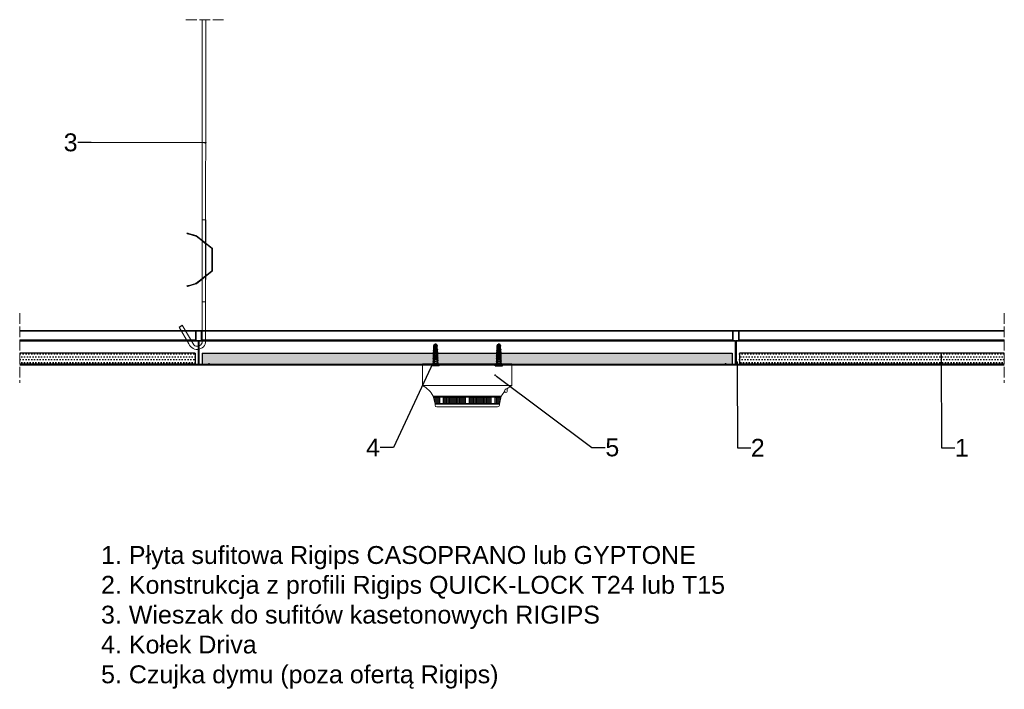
# Model space of a CAD drawing. Header units: millimetres. Extents: x 2242 to 3342, y 4950 to 5698.
import ezdxf
from ezdxf import colors
from ezdxf.entities.mleader import LeaderData, LeaderLine
from ezdxf.math import Vec2, Vec3

# ---------------------------------------------------------------- set-up
doc = ezdxf.new("R2010")
doc.units = ezdxf.units.MM
doc.linetypes.add('ACAD_ISO02W100', pattern=[15, 12, -3])
for name, color, linetype, lineweight in [('_RIGIPS AKCESORIA', 7, 'Continuous', 15), ('_Rigips Profil', 7, 'Continuous', 35), ('_RIGIPS PŁYTA', 7, 'Continuous', 25), ('Koniec', 7, 'ACAD_ISO02W100', 9), ('Wymiary', 7, 'Continuous', 18)]:
    doc.layers.add(name, color=color, linetype=linetype, lineweight=lineweight)
for name, color, linetype in [('_Rigips Plyta', 7, 'Continuous'), ('_Rigips_Akcesoria', 7, 'Continuous'), ('wełna', 7, 'BATTING')]:
    doc.layers.add(name, color=color, linetype=linetype)
doc.styles.get("Standard").update_dxf_attribs({"font": 'arial.ttf'})
doc.linetypes.add('BATTING', pattern='A,0.00254,-2.54,[134,ltypeshp.shx,S=2.54,R=0,X=-2.54,Y=0],-5.08,[134,ltypeshp.shx,S=2.54,R=180,X=2.54,Y=0],-2.54', length=10.16254)

# ---------------------------------------------------------------- blocks, each defined once
blk = doc.blocks.new('T24')
at = {"layer": '_Rigips Profil'}
for p, q in [((302.6, -139.7), (302.6, -129.5)), ((302.8, -129.3), (308.9, -129.3)), ((309.1, -129.5), (309.1, -139.7)), ((305.4, -140.3), (302.8, -139.9)), ((305.6, -140.5), (305.6, -166.6)), ((306.1, -140.5), (306.1, -166.6)), ((308.9, -139.9), (306.3, -140.3)), ((293.9, -167.2), (293.9, -166.4)), ((294, -166.3), (294.9, -166.3)), ((294, -167.3), (317.8, -167.3)), ((294.4, -166.8), (305.4, -166.8)), ((306.3, -166.8), (317.4, -166.8)), ((317.8, -166.3), (316.9, -166.3)), ((317.9, -167.2), (317.9, -166.4))]:
    blk.add_line(p, q, dxfattribs=at)
for centre, radius, start, end in [((302.8, -129.5), 0.2, 90, 180), ((308.9, -129.5), 0.2, 0, 90), ((302.8, -139.7), 0.2, 180, 260.5377), ((305.4, -140.5), 0.2, 0, 80.5377), ((306.3, -140.5), 0.2, 99.4623, 180), ((308.9, -139.7), 0.2, 279.4623, 0), ((294, -166.4), 0.1, 90, 180), ((294, -167.2), 0.1, 180, 270), ((305.4, -166.6), 0.2, 270, 0), ((306.3, -166.6), 0.2, 180, 270), ((317.8, -166.4), 0.1, 0, 90), ((317.8, -167.2), 0.1, 270, 0)]:
    blk.add_arc(centre, radius, start, end, dxfattribs=at)
blk = doc.blocks.new('wieszak')
for p, q in [((2361.6, 5698), (2361.5, 5382.8)), ((2365.6, 5698), (2365.5, 5382.8)), ((2361.5, 5474.3), (2361.5, 5337)), ((2365.6, 5474.3), (2365.5, 5340.7)), ((2365.5, 5382.8), (2361.5, 5382.8)), ((2346.9, 5335.7), (2336.1, 5354.5)), ((2352.2, 5334.5), (2339.5, 5356.5))]:
    blk.add_line(p, q)
blk.add_lwpolyline([(2365.5, 5474.3), (2361.5, 5474.3)], close=True)
at = {"color": 253, "lineweight": 0}
for points in [[(2344.6, 5459), (2344.8, 5459.6)], [(2346.6, 5458.4), (2346.5, 5458.4), (2346.3, 5458.5), (2346.2, 5458.5), (2346.1, 5458.5), (2346, 5458.6), (2345.9, 5458.6), (2345.8, 5458.6), (2345.7, 5458.7), (2345.6, 5458.7), (2345.5, 5458.7), (2345.5, 5458.7), (2345.4, 5458.8), (2345.3, 5458.8), (2345.2, 5458.8), (2345.2, 5458.8), (2345.1, 5458.9), (2345, 5458.9), (2345, 5458.9), (2344.9, 5458.9), (2344.9, 5458.9), (2344.8, 5458.9), (2344.8, 5459), (2344.8, 5459), (2344.7, 5459), (2344.7, 5459), (2344.7, 5459), (2344.7, 5459), (2344.6, 5459), (2344.6, 5459), (2344.6, 5459), (2344.6, 5459), (2344.6, 5459), (2344.7, 5459), (2344.7, 5459), (2344.7, 5459), (2344.7, 5459), (2344.8, 5459), (2344.8, 5459), (2344.8, 5459), (2344.9, 5459), (2344.9, 5458.9), (2345, 5458.9), (2345, 5458.9), (2345.1, 5458.9), (2345.2, 5458.9), (2345.2, 5458.9), (2345.3, 5458.8), (2345.4, 5458.8), (2345.5, 5458.8), (2345.5, 5458.8), (2345.6, 5458.7), (2345.7, 5458.7), (2345.8, 5458.7), (2345.9, 5458.7), (2346, 5458.6), (2346.1, 5458.6), (2346.2, 5458.6), (2346.3, 5458.5), (2346.5, 5458.5), (2346.6, 5458.5), (2354.4, 5456.1), (2354.4, 5456)], [(2346.7, 5459), (2354.8, 5456.5), (2354.8, 5456.6), (2346.7, 5459), (2346.6, 5459.1), (2346.5, 5459.1), (2346.4, 5459.1), (2346.3, 5459.2), (2346.2, 5459.2), (2346.1, 5459.2), (2346, 5459.3), (2345.9, 5459.3), (2345.8, 5459.3), (2345.7, 5459.3), (2345.6, 5459.4), (2345.5, 5459.4), (2345.5, 5459.4), (2345.4, 5459.4), (2345.3, 5459.4), (2345.3, 5459.5), (2345.2, 5459.5), (2345.1, 5459.5), (2345.1, 5459.5), (2345, 5459.5), (2345, 5459.5), (2345, 5459.5), (2344.9, 5459.6), (2344.9, 5459.6), (2344.9, 5459.6), (2344.8, 5459.6), (2344.8, 5459.6), (2344.8, 5459.6), (2344.8, 5459.6), (2344.8, 5459.6), (2344.8, 5459.6), (2344.8, 5459.6), (2344.8, 5459.6), (2344.8, 5459.6), (2344.9, 5459.6), (2344.9, 5459.5), (2344.9, 5459.5), (2345, 5459.5), (2345, 5459.5), (2345, 5459.5), (2345.1, 5459.5), (2345.1, 5459.5), (2345.2, 5459.4), (2345.3, 5459.4), (2345.3, 5459.4), (2345.4, 5459.4), (2345.5, 5459.4), (2345.5, 5459.3), (2345.6, 5459.3), (2345.7, 5459.3), (2345.8, 5459.3), (2345.9, 5459.2), (2346, 5459.2), (2346.1, 5459.2), (2346.2, 5459.1), (2346.3, 5459.1), (2346.4, 5459.1), (2346.5, 5459), (2346.6, 5459), (2346.7, 5459)], [(2345.1, 5458.9), (2345.3, 5459.5)], [(2345.1, 5458.8), (2345.3, 5459.4)], [(2346.7, 5459), (2346.6, 5458.4), (2354.4, 5456)], [(2346.6, 5458.5), (2346.7, 5459)], [(2354.4, 5456.1), (2354.6, 5456), (2354.8, 5455.9)], [(2354.8, 5455.9), (2354.6, 5456), (2354.4, 5456)], [(2354.5, 5456), (2354.5, 5456.1)], [(2354.6, 5456), (2354.6, 5456)], [(2355.2, 5456.4), (2355, 5456.5), (2354.8, 5456.6)], [(2354.8, 5456.5), (2355, 5456.5), (2355.2, 5456.4)], [(2354.9, 5456.5), (2354.9, 5456.6)], [(2355, 5456.5), (2355, 5456.5)], [(2355.1, 5456.4), (2355.1, 5456.5)], [(2355.2, 5456.4), (2373, 5442.5), (2373, 5442.6), (2355.2, 5456.4), (2355.2, 5456.4)], [(2355.2, 5456.4), (2355.2, 5456.4)], [(2354.7, 5455.9), (2354.7, 5456)], [(2372, 5442.5), (2354.8, 5455.9), (2354.8, 5455.9), (2372, 5442.6), (2372, 5442.5)], [(2354.8, 5455.9), (2354.8, 5455.9)], [(2361.6, 5450.6), (2362, 5451.1)], [(2363.4, 5449.2), (2363.4, 5449.2), (2363.5, 5449.1), (2363.6, 5449), (2363.7, 5449), (2363.7, 5448.9), (2363.8, 5448.9), (2363.9, 5448.8), (2363.9, 5448.8), (2364, 5448.7), (2364.1, 5448.7), (2364.1, 5448.6), (2364.2, 5448.5), (2364.3, 5448.5), (2364.3, 5448.4), (2364.4, 5448.4), (2364.5, 5448.4), (2364.5, 5448.3), (2364.6, 5448.3), (2364.6, 5448.2), (2364.7, 5448.2), (2364.7, 5448.2), (2364.8, 5448.1), (2364.8, 5448.1), (2364.9, 5448), (2364.9, 5448), (2364.9, 5448), (2365, 5448), (2365, 5447.9), (2365, 5447.9), (2365.1, 5447.9), (2365.1, 5447.9), (2365.1, 5447.9), (2365.1, 5447.9), (2365.1, 5447.8), (2365.1, 5447.8), (2365.1, 5447.8), (2365.2, 5447.8), (2365.2, 5447.8), (2365.1, 5447.8), (2365.1, 5447.8), (2365.1, 5447.9), (2365.1, 5447.9), (2365.1, 5447.9), (2365.1, 5447.9), (2365, 5447.9), (2365, 5447.9), (2365, 5448), (2364.9, 5448), (2364.9, 5448), (2364.9, 5448), (2364.8, 5448.1), (2364.8, 5448.1), (2364.7, 5448.2), (2364.7, 5448.2), (2364.6, 5448.2), (2364.6, 5448.3), (2364.5, 5448.3), (2364.5, 5448.4), (2364.4, 5448.4), (2364.4, 5448.4), (2364.3, 5448.5), (2364.2, 5448.5), (2364.2, 5448.6), (2364.1, 5448.7), (2364, 5448.7), (2364, 5448.8), (2363.9, 5448.8), (2363.8, 5448.9), (2363.8, 5448.9), (2363.7, 5449), (2363.6, 5449), (2363.5, 5449.1), (2363.5, 5449.2), (2363.4, 5449.2), (2363.3, 5449.3), (2363.2, 5449.3), (2363.2, 5449.4), (2363.1, 5449.4), (2363, 5449.5), (2363, 5449.5), (2362.9, 5449.6), (2362.8, 5449.7), (2362.7, 5449.7), (2362.7, 5449.8), (2362.6, 5449.8), (2362.5, 5449.9), (2362.5, 5449.9), (2362.4, 5450), (2362.4, 5450), (2362.3, 5450.1), (2362.2, 5450.1), (2362.2, 5450.1), (2362.1, 5450.2), (2362.1, 5450.2), (2362, 5450.3), (2362, 5450.3), (2361.9, 5450.3), (2361.9, 5450.4), (2361.9, 5450.4), (2361.8, 5450.4), (2361.8, 5450.4), (2361.8, 5450.5), (2361.7, 5450.5), (2361.7, 5450.5), (2361.7, 5450.5), (2361.7, 5450.5), (2361.6, 5450.6), (2361.6, 5450.6), (2361.6, 5450.6), (2361.6, 5450.6), (2361.6, 5450.6), (2361.6, 5450.6), (2361.6, 5450.6), (2361.6, 5450.6), (2361.7, 5450.5), (2361.7, 5450.5), (2361.7, 5450.5), (2361.7, 5450.5), (2361.7, 5450.5), (2361.8, 5450.4), (2361.8, 5450.4), (2361.8, 5450.4), (2361.9, 5450.4), (2361.9, 5450.3), (2362, 5450.3), (2362, 5450.3), (2362.1, 5450.2), (2362.1, 5450.2), (2362.2, 5450.1), (2362.2, 5450.1), (2362.3, 5450.1), (2362.3, 5450), (2362.4, 5450), (2362.5, 5449.9), (2362.5, 5449.9), (2362.6, 5449.8), (2362.7, 5449.8), (2362.7, 5449.7), (2362.8, 5449.7), (2362.9, 5449.6), (2362.9, 5449.5), (2363, 5449.5), (2363.1, 5449.4), (2363.1, 5449.4), (2363.2, 5449.3), (2363.3, 5449.3), (2363.4, 5449.2)], [(2363.8, 5449.7), (2363.8, 5449.6), (2363.9, 5449.6), (2364, 5449.5), (2364, 5449.5), (2364.1, 5449.4), (2364.2, 5449.4), (2364.3, 5449.3), (2364.3, 5449.3), (2364.4, 5449.2), (2364.5, 5449.1), (2364.5, 5449.1), (2364.6, 5449), (2364.7, 5449), (2364.7, 5448.9), (2364.8, 5448.9), (2364.8, 5448.9), (2364.9, 5448.8), (2365, 5448.8), (2365, 5448.7), (2365.1, 5448.7), (2365.1, 5448.6), (2365.2, 5448.6), (2365.2, 5448.6), (2365.2, 5448.5), (2365.3, 5448.5), (2365.3, 5448.5), (2365.3, 5448.5), (2365.4, 5448.4), (2365.4, 5448.4), (2365.4, 5448.4), (2365.5, 5448.4), (2365.5, 5448.4), (2365.5, 5448.4), (2365.5, 5448.3), (2365.5, 5448.3), (2365.5, 5448.3), (2365.5, 5448.3), (2365.5, 5448.3), (2365.5, 5448.3), (2365.5, 5448.3), (2365.5, 5448.3), (2365.5, 5448.4), (2365.5, 5448.4), (2365.5, 5448.4), (2365.4, 5448.4), (2365.4, 5448.4), (2365.4, 5448.4), (2365.4, 5448.5), (2365.3, 5448.5), (2365.3, 5448.5), (2365.3, 5448.5), (2365.2, 5448.6), (2365.2, 5448.6), (2365.1, 5448.6), (2365.1, 5448.7), (2365, 5448.7), (2365, 5448.8), (2364.9, 5448.8), (2364.9, 5448.9), (2364.8, 5448.9), (2364.8, 5448.9), (2364.7, 5449), (2364.6, 5449), (2364.6, 5449.1), (2364.5, 5449.1), (2364.4, 5449.2), (2364.4, 5449.3), (2364.3, 5449.3), (2364.2, 5449.4), (2364.1, 5449.4), (2364.1, 5449.5), (2364, 5449.5), (2363.9, 5449.6), (2363.9, 5449.6), (2363.8, 5449.7), (2363.7, 5449.8), (2363.6, 5449.8), (2363.6, 5449.9), (2363.5, 5449.9), (2363.4, 5450), (2363.3, 5450), (2363.3, 5450.1), (2363.2, 5450.2), (2363.1, 5450.2), (2363.1, 5450.3), (2363, 5450.3), (2362.9, 5450.4), (2362.9, 5450.4), (2362.8, 5450.5), (2362.7, 5450.5), (2362.7, 5450.6), (2362.6, 5450.6), (2362.6, 5450.6), (2362.5, 5450.7), (2362.5, 5450.7), (2362.4, 5450.8), (2362.4, 5450.8), (2362.3, 5450.8), (2362.3, 5450.9), (2362.2, 5450.9), (2362.2, 5450.9), (2362.2, 5450.9), (2362.1, 5451), (2362.1, 5451), (2362.1, 5451), (2362.1, 5451), (2362.1, 5451), (2362, 5451.1), (2362, 5451.1), (2362, 5451.1), (2362, 5451.1), (2362, 5451.1), (2362, 5451.1), (2362, 5451.1), (2362, 5451.1), (2362, 5451.1), (2362, 5451), (2362.1, 5451), (2362.1, 5451), (2362.1, 5451), (2362.1, 5451), (2362.2, 5450.9), (2362.2, 5450.9), (2362.2, 5450.9), (2362.3, 5450.9), (2362.3, 5450.8), (2362.4, 5450.8), (2362.4, 5450.8), (2362.5, 5450.7), (2362.5, 5450.7), (2362.5, 5450.6), (2362.6, 5450.6), (2362.7, 5450.6), (2362.7, 5450.5), (2362.8, 5450.5), (2362.8, 5450.4), (2362.9, 5450.4), (2363, 5450.3), (2363, 5450.3), (2363.1, 5450.2), (2363.2, 5450.2), (2363.2, 5450.1), (2363.3, 5450), (2363.4, 5450), (2363.5, 5449.9), (2363.5, 5449.9), (2363.6, 5449.8), (2363.7, 5449.8), (2363.8, 5449.7)], [(2363.4, 5449.2), (2363.8, 5449.7)], [(2363.4, 5449.2), (2363.8, 5449.7)], [(2365.2, 5447.8), (2365.5, 5448.3)], [(2372, 5442.6), (2372.2, 5442.4), (2372.3, 5442.2), (2372.4, 5442), (2372.4, 5441.7)], [(2372.4, 5441.7), (2372.4, 5441.9), (2372.3, 5442.1), (2372.2, 5442.3), (2372, 5442.5)], [(2372.2, 5442.3), (2372.2, 5442.4)], [(2372.3, 5442.1), (2372.3, 5442.2)], [(2372.4, 5441.9), (2372.4, 5442)], [(2372.4, 5417.6), (2372.4, 5441.7), (2372.4, 5441.7), (2372.4, 5417.7), (2372.4, 5417.6)], [(2372.4, 5441.7), (2372.4, 5441.7)], [(2372.4, 5437.9), (2372.4, 5438.3), (2372.4, 5438.7), (2372.4, 5439), (2372.4, 5439.4), (2372.4, 5439.7), (2372.4, 5440), (2372.4, 5440.2), (2372.4, 5440.3), (2372.4, 5440.4), (2372.4, 5440.4), (2372.4, 5440.4), (2372.4, 5440.3), (2372.4, 5440.2), (2372.4, 5440), (2372.4, 5439.7), (2372.4, 5439.4), (2372.4, 5439), (2372.4, 5438.7), (2372.4, 5438.3), (2372.4, 5437.9), (2373.4, 5437.9)], [(2372.4, 5437.9), (2372.4, 5438.3), (2372.4, 5438.7), (2372.4, 5439), (2372.4, 5439.4), (2372.4, 5439.7), (2372.4, 5440), (2372.4, 5440.2), (2372.4, 5440.3), (2372.4, 5440.4), (2372.4, 5440.4), (2372.4, 5440.4), (2372.4, 5440.3), (2372.4, 5440.2), (2372.4, 5440), (2372.4, 5439.7), (2372.4, 5439.4), (2372.4, 5439), (2372.4, 5438.7), (2372.4, 5438.3), (2372.4, 5437.9), (2373.4, 5437.9)], [(2373.4, 5439.7), (2372.4, 5439.7), (2373.4, 5439.7)], [(2373.4, 5439.7), (2372.4, 5439.7), (2373.4, 5439.7)], [(2372.4, 5436.3), (2372.4, 5436), (2372.4, 5435.6), (2372.4, 5435.3), (2372.4, 5435), (2372.4, 5434.8), (2372.4, 5434.6), (2372.4, 5434.4), (2372.4, 5434.3), (2372.4, 5434.3), (2372.4, 5434.3), (2372.4, 5434.4), (2372.4, 5434.6), (2372.4, 5434.8), (2372.4, 5435), (2372.4, 5435.3), (2372.4, 5435.6), (2372.4, 5436), (2372.4, 5436.3), (2372.4, 5436.7), (2372.4, 5437), (2372.4, 5437.4), (2372.4, 5437.6), (2372.4, 5437.9), (2372.4, 5438.1), (2372.4, 5438.3), (2372.4, 5438.3), (2372.4, 5438.4), (2372.4, 5438.3), (2372.4, 5438.3), (2372.4, 5438.1), (2372.4, 5437.9), (2372.4, 5437.6), (2372.4, 5437.4), (2372.4, 5437), (2372.4, 5436.7), (2372.4, 5436.3)], [(2373.4, 5441.7), (2373.4, 5442), (2373.3, 5442.2), (2373.2, 5442.4), (2373, 5442.6)], [(2373, 5442.5), (2373.2, 5442.3), (2373.3, 5442.1), (2373.4, 5441.9), (2373.4, 5441.7)], [(2373.2, 5442.3), (2373.2, 5442.4)], [(2373.3, 5442.1), (2373.3, 5442.2)], [(2373.4, 5441.9), (2373.4, 5442)], [(2373.4, 5441.7), (2373.4, 5417.6), (2373.4, 5417.7), (2373.4, 5441.7), (2373.4, 5441.7)], [(2373.4, 5441.7), (2373.4, 5441.7)], [(2372.4, 5432.2), (2372.4, 5432.2), (2372.4, 5432), (2372.4, 5431.8), (2372.4, 5431.6), (2372.4, 5431.3), (2372.4, 5431), (2372.4, 5430.6), (2372.4, 5430.3), (2372.4, 5429.9), (2372.4, 5429.5), (2372.4, 5429.1), (2372.4, 5428.7), (2372.4, 5428.3), (2372.4, 5428), (2372.4, 5427.7), (2372.4, 5427.5), (2372.4, 5427.3), (2372.4, 5427.2), (2372.4, 5427.1), (2372.4, 5427.1), (2372.4, 5427.2), (2372.4, 5427.3), (2372.4, 5427.5), (2372.4, 5427.8), (2372.4, 5428), (2372.4, 5428.4), (2372.4, 5428.7), (2372.4, 5429.1), (2372.4, 5429.5), (2372.4, 5429.9), (2372.4, 5430.3), (2372.4, 5430.7), (2372.4, 5431), (2372.4, 5431.3), (2372.4, 5431.6), (2372.4, 5431.9), (2372.4, 5432), (2372.4, 5432.2), (2372.4, 5432.2)], [(2372.4, 5429.7), (2373.4, 5429.7)], [(2372.4, 5429.7), (2373.4, 5429.7)], [(2372.4, 5427.1), (2373.4, 5427.1)], [(2372.4, 5423), (2372.4, 5422.7), (2372.4, 5422.3), (2372.4, 5422), (2372.4, 5421.7), (2372.4, 5421.5), (2372.4, 5421.3), (2372.4, 5421.1), (2372.4, 5421), (2372.4, 5421), (2372.4, 5421), (2372.4, 5421.1), (2372.4, 5421.3), (2372.4, 5421.5), (2372.4, 5421.7), (2372.4, 5422), (2372.4, 5422.3), (2372.4, 5422.7), (2372.4, 5423), (2372.4, 5423.4), (2372.4, 5423.7), (2372.4, 5424.1), (2372.4, 5424.4), (2372.4, 5424.6), (2372.4, 5424.8), (2372.4, 5425), (2372.4, 5425.1), (2372.4, 5425.1), (2372.4, 5425.1), (2372.4, 5425), (2372.4, 5424.8), (2372.4, 5424.6), (2372.4, 5424.4), (2372.4, 5424.1), (2372.4, 5423.7), (2372.4, 5423.4), (2372.4, 5423)], [(2373.4, 5429.5), (2373.4, 5429.1), (2373.4, 5428.7), (2373.4, 5428.3), (2373.4, 5427.9), (2373.4, 5427.6), (2373.4, 5427.3), (2373.4, 5427.1), (2373.4, 5426.9), (2373.4, 5426.8), (2373.4, 5426.7), (2373.4, 5426.6), (2373.4, 5426.7), (2373.4, 5426.8), (2373.4, 5426.9), (2373.4, 5427.1), (2373.4, 5427.3), (2373.4, 5427.6), (2373.4, 5427.9), (2373.4, 5428.3), (2373.4, 5428.7), (2373.4, 5429.1), (2373.4, 5429.5), (2373.4, 5429.9), (2373.4, 5430.2), (2373.4, 5430.6), (2373.4, 5431), (2373.4, 5431.3), (2373.4, 5431.6), (2373.4, 5431.8), (2373.4, 5432), (2373.4, 5432.2), (2373.4, 5432.2), (2373.4, 5432.3), (2373.4, 5432.2), (2373.4, 5432.2), (2373.4, 5432), (2373.4, 5431.8), (2373.4, 5431.6), (2373.4, 5431.3), (2373.4, 5431), (2373.4, 5430.6), (2373.4, 5430.2), (2373.4, 5429.9), (2373.4, 5429.5)], [(2373.4, 5432.2), (2373.4, 5432.2), (2373.4, 5432.2), (2373.4, 5432), (2373.4, 5431.9), (2373.4, 5431.6), (2373.4, 5431.3), (2373.4, 5431), (2373.4, 5430.7), (2373.4, 5430.3), (2373.4, 5429.9), (2373.4, 5429.5), (2373.4, 5429.1), (2373.4, 5428.7), (2373.4, 5428.4), (2373.4, 5428), (2373.4, 5427.8), (2373.4, 5427.5), (2373.4, 5427.3), (2373.4, 5427.2), (2373.4, 5427.1), (2373.4, 5427.1), (2373.4, 5427.2), (2373.4, 5427.3), (2373.4, 5427.5), (2373.4, 5427.7), (2373.4, 5428), (2373.4, 5428.3), (2373.4, 5428.7), (2373.4, 5429.1), (2373.4, 5429.5), (2373.4, 5429.9), (2373.4, 5430.3), (2373.4, 5430.6), (2373.4, 5431), (2373.4, 5431.3), (2373.4, 5431.6), (2373.4, 5431.8), (2373.4, 5432), (2373.4, 5432.2), (2373.4, 5432.2)], [(2354.8, 5403.4), (2372, 5416.8), (2372, 5416.9), (2354.8, 5403.5), (2354.8, 5403.4)], [(2373, 5416.8), (2355.2, 5402.9), (2355.2, 5403), (2373, 5416.9), (2373, 5416.8)], [(2372, 5416.9), (2372.2, 5417.1), (2372.3, 5417.3), (2372.4, 5417.5), (2372.4, 5417.7)], [(2372.4, 5417.6), (2372.4, 5417.4), (2372.3, 5417.2), (2372.2, 5417), (2372, 5416.8)], [(2372.2, 5417), (2372.2, 5417.1)], [(2372.3, 5417.2), (2372.3, 5417.3)], [(2372.4, 5417.6), (2372.4, 5417.7)], [(2372.4, 5417.4), (2372.4, 5417.5)], [(2373.4, 5417.7), (2373.4, 5417.5), (2373.3, 5417.3), (2373.2, 5417.1), (2373, 5416.9)], [(2373, 5416.8), (2373.2, 5417), (2373.3, 5417.2), (2373.4, 5417.4), (2373.4, 5417.6)], [(2373.2, 5417), (2373.2, 5417.1)], [(2373.3, 5417.2), (2373.3, 5417.3)], [(2373.4, 5417.6), (2373.4, 5417.7)], [(2373.4, 5417.4), (2373.4, 5417.5)], [(2346.7, 5400.3), (2346.6, 5400.9), (2354.4, 5403.3), (2354.4, 5403.3), (2346.6, 5401)], [(2346.7, 5400.4), (2354.8, 5402.8), (2354.8, 5402.8), (2355, 5402.8), (2355.2, 5402.9)], [(2346.7, 5400.3), (2354.8, 5402.8)], [(2354.4, 5403.3), (2354.6, 5403.4), (2354.8, 5403.5)], [(2354.8, 5403.4), (2354.6, 5403.3), (2354.4, 5403.3)], [(2354.5, 5403.3), (2354.5, 5403.4)], [(2354.6, 5403.3), (2354.6, 5403.4)], [(2354.7, 5403.4), (2354.7, 5403.5)], [(2354.8, 5403.4), (2354.8, 5403.5)], [(2355.2, 5403), (2355, 5402.9), (2354.8, 5402.8)], [(2354.9, 5402.8), (2354.9, 5402.9)], [(2355, 5402.8), (2355, 5402.9)], [(2355.1, 5402.9), (2355.1, 5403)], [(2355.2, 5402.9), (2355.2, 5403)], [(2363.4, 5410.2), (2363.3, 5410.1), (2363.2, 5410.1), (2363.1, 5410), (2363.1, 5409.9), (2363, 5409.9), (2362.9, 5409.8), (2362.9, 5409.8), (2362.8, 5409.7), (2362.7, 5409.7), (2362.7, 5409.6), (2362.6, 5409.6), (2362.5, 5409.5), (2362.5, 5409.5), (2362.4, 5409.4), (2362.3, 5409.4), (2362.3, 5409.3), (2362.2, 5409.3), (2362.2, 5409.2), (2362.1, 5409.2), (2362.1, 5409.1), (2362, 5409.1), (2362, 5409.1), (2361.9, 5409), (2361.9, 5409), (2361.8, 5409), (2361.8, 5409), (2361.8, 5408.9), (2361.7, 5408.9), (2361.7, 5408.9), (2361.7, 5408.9), (2361.7, 5408.8), (2361.7, 5408.8), (2361.6, 5408.8), (2361.6, 5408.8), (2361.6, 5408.8), (2361.6, 5408.8), (2361.6, 5408.8), (2361.6, 5408.8), (2361.6, 5408.8), (2361.6, 5408.8), (2361.7, 5408.8), (2361.7, 5408.8), (2361.7, 5408.9), (2361.7, 5408.9), (2361.8, 5408.9), (2361.8, 5408.9), (2361.8, 5409), (2361.9, 5409), (2361.9, 5409), (2361.9, 5409), (2362, 5409.1), (2362, 5409.1), (2362.1, 5409.1), (2362.1, 5409.2), (2362.2, 5409.2), (2362.2, 5409.3), (2362.3, 5409.3), (2362.4, 5409.4), (2362.4, 5409.4), (2362.5, 5409.5), (2362.5, 5409.5), (2362.6, 5409.6), (2362.7, 5409.6), (2362.7, 5409.7), (2362.8, 5409.7), (2362.9, 5409.8), (2363, 5409.8), (2363, 5409.9), (2363.1, 5409.9), (2363.2, 5410), (2363.2, 5410.1), (2363.3, 5410.1), (2363.4, 5410.2), (2363.5, 5410.2), (2363.5, 5410.3), (2363.6, 5410.3), (2363.7, 5410.4), (2363.8, 5410.4), (2363.8, 5410.5), (2363.9, 5410.6), (2364, 5410.6), (2364, 5410.7), (2364.1, 5410.7), (2364.2, 5410.8), (2364.2, 5410.8), (2364.3, 5410.9), (2364.4, 5410.9), (2364.4, 5411), (2364.5, 5411), (2364.5, 5411.1), (2364.6, 5411.1), (2364.6, 5411.1), (2364.7, 5411.2), (2364.7, 5411.2), (2364.8, 5411.3), (2364.8, 5411.3), (2364.9, 5411.3), (2364.9, 5411.4), (2364.9, 5411.4), (2365, 5411.4), (2365, 5411.4), (2365, 5411.5), (2365.1, 5411.5), (2365.1, 5411.5), (2365.1, 5411.5), (2365.1, 5411.5), (2365.1, 5411.5), (2365.1, 5411.5), (2365.2, 5411.5), (2365.1, 5411.5), (2365.1, 5411.5), (2365.1, 5411.5), (2365.1, 5411.5), (2365.1, 5411.5), (2365.1, 5411.5), (2365.1, 5411.5), (2365, 5411.5), (2365, 5411.4), (2365, 5411.4), (2364.9, 5411.4), (2364.9, 5411.4), (2364.9, 5411.3), (2364.8, 5411.3), (2364.8, 5411.3), (2364.7, 5411.2), (2364.7, 5411.2), (2364.6, 5411.1), (2364.6, 5411.1), (2364.5, 5411.1), (2364.5, 5411), (2364.4, 5411), (2364.3, 5410.9), (2364.3, 5410.9), (2364.2, 5410.8), (2364.1, 5410.8), (2364.1, 5410.7), (2364, 5410.7), (2363.9, 5410.6), (2363.9, 5410.6), (2363.8, 5410.5), (2363.7, 5410.4), (2363.7, 5410.4), (2363.6, 5410.3), (2363.5, 5410.3), (2363.4, 5410.2), (2363.4, 5410.2)], [(2361.6, 5408.8), (2362, 5408.3)], [(2363.8, 5409.7), (2363.7, 5409.6), (2363.6, 5409.6), (2363.5, 5409.5), (2363.5, 5409.4), (2363.4, 5409.4), (2363.3, 5409.3), (2363.2, 5409.3), (2363.2, 5409.2), (2363.1, 5409.2), (2363, 5409.1), (2363, 5409.1), (2362.9, 5409), (2362.8, 5409), (2362.8, 5408.9), (2362.7, 5408.9), (2362.7, 5408.8), (2362.6, 5408.8), (2362.5, 5408.7), (2362.5, 5408.7), (2362.5, 5408.7), (2362.4, 5408.6), (2362.4, 5408.6), (2362.3, 5408.6), (2362.3, 5408.5), (2362.2, 5408.5), (2362.2, 5408.5), (2362.2, 5408.4), (2362.1, 5408.4), (2362.1, 5408.4), (2362.1, 5408.4), (2362.1, 5408.3), (2362, 5408.3), (2362, 5408.3), (2362, 5408.3), (2362, 5408.3), (2362, 5408.3), (2362, 5408.3), (2362, 5408.3), (2362, 5408.3), (2362, 5408.3), (2362, 5408.3), (2362.1, 5408.3), (2362.1, 5408.3), (2362.1, 5408.4), (2362.1, 5408.4), (2362.1, 5408.4), (2362.2, 5408.4), (2362.2, 5408.5), (2362.2, 5408.5), (2362.3, 5408.5), (2362.3, 5408.6), (2362.4, 5408.6), (2362.4, 5408.6), (2362.5, 5408.7), (2362.5, 5408.7), (2362.6, 5408.7), (2362.6, 5408.8), (2362.7, 5408.8), (2362.7, 5408.9), (2362.8, 5408.9), (2362.9, 5409), (2362.9, 5409), (2363, 5409.1), (2363.1, 5409.1), (2363.1, 5409.2), (2363.2, 5409.2), (2363.3, 5409.3), (2363.3, 5409.3), (2363.4, 5409.4), (2363.5, 5409.4), (2363.6, 5409.5), (2363.6, 5409.6), (2363.7, 5409.6), (2363.8, 5409.7), (2363.9, 5409.7), (2363.9, 5409.8), (2364, 5409.8), (2364.1, 5409.9), (2364.1, 5410), (2364.2, 5410), (2364.3, 5410.1), (2364.4, 5410.1), (2364.4, 5410.2), (2364.5, 5410.2), (2364.6, 5410.3), (2364.6, 5410.3), (2364.7, 5410.4), (2364.8, 5410.4), (2364.8, 5410.5), (2364.9, 5410.5), (2364.9, 5410.6), (2365, 5410.6), (2365, 5410.6), (2365.1, 5410.7), (2365.1, 5410.7), (2365.2, 5410.8), (2365.2, 5410.8), (2365.3, 5410.8), (2365.3, 5410.9), (2365.3, 5410.9), (2365.4, 5410.9), (2365.4, 5410.9), (2365.4, 5411), (2365.4, 5411), (2365.5, 5411), (2365.5, 5411), (2365.5, 5411), (2365.5, 5411), (2365.5, 5411), (2365.5, 5411), (2365.5, 5411.1), (2365.5, 5411), (2365.5, 5411), (2365.5, 5411), (2365.5, 5411), (2365.5, 5411), (2365.5, 5411), (2365.5, 5411), (2365.4, 5411), (2365.4, 5411), (2365.4, 5410.9), (2365.3, 5410.9), (2365.3, 5410.9), (2365.3, 5410.9), (2365.2, 5410.8), (2365.2, 5410.8), (2365.2, 5410.8), (2365.1, 5410.7), (2365.1, 5410.7), (2365, 5410.6), (2365, 5410.6), (2364.9, 5410.6), (2364.8, 5410.5), (2364.8, 5410.5), (2364.7, 5410.4), (2364.7, 5410.4), (2364.6, 5410.3), (2364.5, 5410.3), (2364.5, 5410.2), (2364.4, 5410.2), (2364.3, 5410.1), (2364.3, 5410.1), (2364.2, 5410), (2364.1, 5410), (2364, 5409.9), (2364, 5409.8), (2363.9, 5409.8), (2363.8, 5409.7), (2363.8, 5409.7)], [(2363.4, 5410.2), (2363.8, 5409.7)], [(2363.4, 5410.2), (2363.8, 5409.7)], [(2365.2, 5411.5), (2365.5, 5411.1)], [(2346.6, 5400.9), (2346.5, 5400.9), (2346.3, 5400.8), (2346.2, 5400.8), (2346.1, 5400.8), (2346, 5400.7), (2345.9, 5400.7), (2345.8, 5400.7), (2345.7, 5400.6), (2345.6, 5400.6), (2345.5, 5400.6), (2345.5, 5400.6), (2345.4, 5400.6), (2345.3, 5400.5), (2345.2, 5400.5), (2345.2, 5400.5), (2345.1, 5400.5), (2345, 5400.5), (2345, 5400.4), (2344.9, 5400.4), (2344.9, 5400.4), (2344.8, 5400.4), (2344.8, 5400.4), (2344.8, 5400.4), (2344.7, 5400.4), (2344.7, 5400.4), (2344.7, 5400.4), (2344.7, 5400.4), (2344.6, 5400.4), (2344.6, 5400.4), (2344.6, 5400.4), (2344.6, 5400.4), (2344.6, 5400.4), (2344.6, 5400.4), (2344.7, 5400.4), (2344.7, 5400.4), (2344.7, 5400.4), (2344.7, 5400.4), (2344.8, 5400.4), (2344.8, 5400.4), (2344.8, 5400.4), (2344.9, 5400.4), (2344.9, 5400.5), (2345, 5400.5), (2345, 5400.5), (2345.1, 5400.5), (2345.2, 5400.5), (2345.2, 5400.6), (2345.3, 5400.6), (2345.4, 5400.6), (2345.5, 5400.6), (2345.5, 5400.7), (2345.6, 5400.7), (2345.7, 5400.7), (2345.8, 5400.7), (2345.9, 5400.8), (2346, 5400.8), (2346.1, 5400.8), (2346.2, 5400.9), (2346.3, 5400.9), (2346.5, 5400.9), (2346.6, 5401)], [(2344.6, 5400.4), (2344.8, 5399.8)], [(2346.7, 5400.4), (2346.6, 5400.4), (2346.5, 5400.3), (2346.4, 5400.3), (2346.3, 5400.3), (2346.2, 5400.2), (2346.1, 5400.2), (2346, 5400.2), (2345.9, 5400.1), (2345.8, 5400.1), (2345.7, 5400.1), (2345.6, 5400.1), (2345.5, 5400), (2345.5, 5400), (2345.4, 5400), (2345.3, 5400), (2345.3, 5400), (2345.2, 5399.9), (2345.1, 5399.9), (2345.1, 5399.9), (2345, 5399.9), (2345, 5399.9), (2345, 5399.9), (2344.9, 5399.8), (2344.9, 5399.8), (2344.9, 5399.8), (2344.8, 5399.8), (2344.8, 5399.8), (2344.8, 5399.8), (2344.8, 5399.8), (2344.8, 5399.8), (2344.8, 5399.8), (2344.8, 5399.8), (2344.8, 5399.8), (2344.8, 5399.8), (2344.8, 5399.8), (2344.9, 5399.8), (2344.9, 5399.8), (2344.9, 5399.8), (2345, 5399.8), (2345, 5399.8), (2345, 5399.9), (2345.1, 5399.9), (2345.1, 5399.9), (2345.2, 5399.9), (2345.3, 5399.9), (2345.3, 5399.9), (2345.4, 5400), (2345.5, 5400), (2345.5, 5400), (2345.6, 5400), (2345.7, 5400), (2345.8, 5400.1), (2345.9, 5400.1), (2346, 5400.1), (2346.1, 5400.1), (2346.2, 5400.2), (2346.3, 5400.2), (2346.4, 5400.2), (2346.5, 5400.3), (2346.6, 5400.3), (2346.7, 5400.3)], [(2345.1, 5400.5), (2345.3, 5400)], [(2345.1, 5400.5), (2345.3, 5399.9)], [(2346.6, 5401), (2346.7, 5400.4)]]:
    blk.add_lwpolyline(points, dxfattribs=at)
for centre, radius, start, end in [((2356, 5339.1), 9.7, 200.1981, 9.7997), ((2356.1, 5338.7), 5.72, 227.4354, 342.5624)]:
    blk.add_arc(centre, radius, start, end)
at = {"layer": 'wełna'}
blk.add_line((2336.1, 5354.5), (2339.5, 5356.5), dxfattribs=at)
blk = doc.blocks.new('_Dot')
at = {"color": 0, "linetype": 'ByBlock', "lineweight": -2}
blk.add_line((-0.5, 0), (-1, 0), dxfattribs=at)
at = {"color": 0, "linetype": 'ByBlock', "const_width": 0.5}
blk.add_lwpolyline([(-0.25, 0, 1), (0.25, 0, 1)], format="xyb", close=True, dxfattribs=at)
blk = doc.blocks.new('Czujka dymu')
at = {"layer": '_RIGIPS AKCESORIA'}
h = blk.add_hatch(dxfattribs=at)
h.set_pattern_fill('ANSI37', color=256, scale=0.5, angle=45)
h.paths.add_polyline_path([(2770.1, 5443.5), (2763.1, 5443.5), (2764.6, 5436.5), (2770.1, 5436.5)])
h = blk.add_hatch(dxfattribs=at)
h.set_pattern_fill('ANSI37', color=256, scale=0.5, angle=45)
h.paths.add_polyline_path([(2798.8, 5443.5), (2774.1, 5443.5), (2774.1, 5436.5), (2798.8, 5436.5)])
h = blk.add_hatch(dxfattribs=at)
h.set_pattern_fill('ANSI37', color=256, scale=0.5, angle=45)
h.paths.add_polyline_path([(2827.6, 5443.5), (2802.8, 5443.5), (2802.8, 5436.5), (2827.6, 5436.5)])
h = blk.add_hatch(dxfattribs=at)
h.set_pattern_fill('ANSI37', color=256, scale=0.5, angle=45)
h.paths.add_polyline_path([(2838.6, 5443.5), (2831.6, 5443.5), (2831.6, 5436.5), (2837.1, 5436.5)])
for p, q in [((2750.8, 5480.5), (2850.8, 5480.5)), ((2750.8, 5480.5), (2750.8, 5456.5)), ((2850.8, 5480.5), (2850.8, 5456.5)), ((2750.8, 5456.5), (2850.8, 5456.5)), ((2845.4, 5452.8), (2845.4, 5449.9)), ((2762.8, 5444.5), (2838.8, 5444.5)), ((2762.8, 5444.5), (2764.8, 5435.5)), ((2763.1, 5443.5), (2838.6, 5443.5)), ((2764.6, 5436.5), (2837.1, 5436.5)), ((2764.8, 5435.5), (2836.8, 5435.5)), ((2764.8, 5435.5), (2764.8, 5434.5)), ((2770.1, 5443.5), (2770.1, 5436.5)), ((2774.1, 5443.5), (2774.1, 5436.5)), ((2798.8, 5443.5), (2798.8, 5436.5)), ((2802.8, 5443.5), (2802.8, 5436.5)), ((2827.6, 5443.5), (2827.6, 5436.5)), ((2831.6, 5443.5), (2831.6, 5436.5)), ((2838.8, 5444.5), (2836.8, 5435.5)), ((2836.8, 5435.5), (2836.8, 5434.5)), ((2766.8, 5432.5), (2834.8, 5432.5))]:
    blk.add_line(p, q, dxfattribs=at)
for centre, radius, start, end in [((2737.9, 5431.5), 28.1, 27.4521, 62.5479), ((2863.8, 5431.5), 28.1, 117.4521, 130.9274), ((2863.8, 5431.5), 28.1, 139.0726, 152.5479), ((2845.2, 5450.1), 2.7, 87.2774, 182.7226), ((2844, 5449.9), 1.41, 180, 0), ((2766.8, 5434.5), 2, 180, 270), ((2834.8, 5434.5), 2, 270, 0)]:
    blk.add_arc(centre, radius, start, end, dxfattribs=at)
blk = doc.blocks.new('TN 25')
at = {"layer": '_Rigips_Akcesoria'}
for p, q in [((0, -0.8), (0, 7.2)), ((0, 7.2), (0.5, 7.2)), ((0.5, 4.8), (0, 4.8)), ((0, 3.5), (1.8, 3.5)), ((0, 2.8), (1.8, 2.8)), ((0.5, 1.6), (0, 1.6)), ((0.5, 7.2), (0.5, 4.8)), ((0.5, -0.8), (0.5, 1.6)), ((1.8, 3.5), (1.8, 4.2)), ((1.8, 2.8), (1.8, 2.2)), ((3, 4.5), (8.5, 4.5)), ((7.5, 2), (3.5, 2)), ((7.1, 4.5), (7.1, 3.2)), ((8, 2), (7.1, 4.5)), ((7.1, 3.2), (7.6, 1.5)), ((7.6, 1.5), (8, 2)), ((9.4, 2), (8, 2)), ((8.5, 4.5), (8.8, 5)), ((9.6, 1.5), (8.5, 4.5)), ((8.8, 5), (9.9, 2)), ((9, 4.5), (10.1, 4.5)), ((9.9, 2), (9.6, 1.5)), ((11, 2), (9.9, 2)), ((10.1, 4.5), (10.4, 5)), ((11.2, 1.5), (10.1, 4.5)), ((10.4, 5), (11.6, 2)), ((10.6, 4.5), (11.7, 4.5)), ((11.6, 2), (11.2, 1.5)), ((12.6, 2), (11.6, 2)), ((11.7, 4.5), (12, 5)), ((12.8, 1.5), (11.7, 4.5)), ((12, 5), (13.1, 2)), ((12.2, 4.5), (13.2, 4.5)), ((13.1, 2), (12.8, 1.5)), ((14.1, 2), (13.1, 2)), ((13.2, 4.5), (13.5, 5)), ((14.3, 1.5), (13.2, 4.5)), ((13.5, 5), (14.7, 2)), ((13.7, 4.5), (14.8, 4.5)), ((14.7, 2), (14.3, 1.5)), ((15.7, 2), (14.7, 2)), ((14.8, 4.5), (15.1, 5)), ((15.9, 1.5), (14.8, 4.5)), ((15.1, 5), (16.3, 2)), ((15.3, 4.5), (16.4, 4.5)), ((16.3, 2), (15.9, 1.5)), ((17.4, 2), (16.3, 2)), ((16.4, 4.5), (16.7, 5)), ((17.6, 1.5), (16.4, 4.5)), ((16.7, 5), (17.9, 2)), ((16.9, 4.5), (18, 4.5)), ((17.9, 2), (17.6, 1.5)), ((18.9, 2), (17.9, 2)), ((18, 4.5), (18.3, 5)), ((19.1, 1.5), (18, 4.5)), ((18.3, 5), (19.5, 2)), ((18.5, 4.5), (19.7, 4.5)), ((19.5, 2), (19.1, 1.5)), ((19.5, 2), (20.6, 2)), ((19.7, 4.5), (20, 5)), ((20.8, 1.5), (19.7, 4.5)), ((20, 5), (21.1, 2)), ((20.2, 4.5), (20.7, 4.5)), ((20.7, 4.5), (22.3, 4)), ((21.1, 2), (20.8, 1.5)), ((21.1, 2), (21.8, 2.1)), ((21.8, 1.8), (21.7, 3.3)), ((21.7, 3.3), (22.1, 2.4)), ((22.1, 2.4), (21.8, 1.8)), ((22.7, 2.4), (22.1, 2.4)), ((22.3, 4), (22.6, 4.4)), ((22.7, 2.4), (22.3, 4)), ((22.6, 4.4), (23, 2.7)), ((22.7, 3.8), (25, 3.2)), ((23, 2.7), (22.7, 2.4)), ((25, 3.2), (23, 2.7)), ((0, -0.8), (0.5, -0.8))]:
    blk.add_line(p, q, dxfattribs=at)
for centre, major_axis, ratio, start_param, end_param in [((3.1, 7.7), (0.17, 3.2), 0.826134, 1.773653, 3.180586), ((0, 0.9), (0, 3.93), 0.848176, -0.720942, -0.151112), ((3.4, -1.6), (0.28, 3.57), 0.832181, 0.035984, 1.430787), ((-2.7, 15.9), (0, 14.8), 0.848176, 3.399396, 3.475072), ((0.6, 4.6), (0, 2.81), 0.848176, 3.475072, 3.862535), ((1.7, 3.2), (0, 0.895), 0.848176, -1.552777, -0.720942), ((1.7, 3.2), (0, 0.895), 0.848176, 3.862535, 4.730408)]:
    blk.add_ellipse(centre, major_axis=major_axis, ratio=ratio, start_param=start_param, end_param=end_param, dxfattribs=at)
blk = doc.blocks.new('DRIVA')
at = {"layer": '_Rigips_Akcesoria'}
for p, q in [((3124.2, 5468.6), (3128.4, 5469.7)), ((3124.8, 5468.3), (3124.2, 5468.6)), ((3124.6, 5464.8), (3124.8, 5468.3)), ((3124.8, 5469.3), (3125.4, 5471.2)), ((3128.9, 5469.4), (3124.8, 5468.3)), ((3124.8, 5468.8), (3124.8, 5469.3)), ((3125.4, 5465), (3125.4, 5471.2)), ((3127.8, 5471.2), (3127.8, 5465.6)), ((3128.4, 5469.7), (3127.8, 5471.2)), ((3128.4, 5469.7), (3128.9, 5469.4)), ((3128.5, 5465.7), (3128.4, 5469.3)), ((3123.8, 5458.3), (3128.8, 5459.4)), ((3124.4, 5458), (3123.8, 5458.3)), ((3124, 5461.5), (3128.6, 5462.7)), ((3124.5, 5461.2), (3124, 5461.5)), ((3124.1, 5464.6), (3128.5, 5465.8)), ((3124.6, 5464.3), (3124.1, 5464.6)), ((3124.3, 5455.3), (3124.4, 5458)), ((3124.4, 5458.4), (3124.5, 5461.2)), ((3129.3, 5459.1), (3124.4, 5458)), ((3124.5, 5461.6), (3124.6, 5464.3)), ((3129.2, 5462.3), (3124.5, 5461.2)), ((3129.1, 5465.4), (3124.6, 5464.3)), ((3128.5, 5465.8), (3129.1, 5465.4)), ((3128.6, 5465.3), (3128.6, 5462.6)), ((3128.6, 5462.6), (3129.2, 5462.3)), ((3128.7, 5462.2), (3128.8, 5459.4)), ((3128.8, 5459.4), (3129.3, 5459.1)), ((3128.8, 5459), (3128.9, 5455.9)), ((3121.7, 5448.6), (3121.7, 5449.1)), ((3121.7, 5449.1), (3131.7, 5449.1)), ((3131.7, 5448.6), (3121.7, 5448.6)), ((3123.6, 5452), (3129, 5452.7)), ((3124.2, 5451.6), (3123.6, 5452)), ((3123.7, 5455.2), (3128.9, 5455.9)), ((3124.3, 5454.8), (3123.7, 5455.2)), ((3124.1, 5449.1), (3124.2, 5451.6)), ((3124.2, 5452.1), (3124.3, 5454.8)), ((3129.5, 5452.4), (3124.2, 5451.6)), ((3129.4, 5455.6), (3124.3, 5454.8)), ((3126.4, 5449.6), (3129, 5450)), ((3126.9, 5449.2), (3126.4, 5449.6)), ((3129.5, 5449.6), (3126.9, 5449.2)), ((3128.9, 5455.9), (3129.4, 5455.6)), ((3128.9, 5455.6), (3129, 5452.7)), ((3128.9, 5452.3), (3129, 5450)), ((3129, 5452.7), (3129.5, 5452.4)), ((3129, 5450), (3129.5, 5449.6)), ((3129, 5449.6), (3129.1, 5449.1)), ((3131.7, 5448.6), (3131.7, 5449.1))]:
    blk.add_line(p, q, dxfattribs=at)

msp = doc.modelspace()

# ---------------------------------------------------------------- hatches: boundary and pattern name
at = {"layer": '_Rigips Plyta'}
h = msp.add_hatch(dxfattribs=at)
h.set_pattern_fill('DOTS', color=256, scale=2)
h.paths.add_polyline_path([(2283.2, 5318.6, -1), (2283.2, 5319.6, -1)], flags=16)
h.paths.add_polyline_path([(2242.4, 5325.1), (2242.4, 5313.1), (2438.5, 5313.1), (2438.5, 5325.1)])
h = msp.add_hatch(dxfattribs=at)
h.set_pattern_fill('DOTS', color=256, scale=2)
h.paths.add_polyline_path([(3038.5, 5325.1), (2446.4, 5325.1), (2446.4, 5313.1), (3038.5, 5313.1)])
h = msp.add_hatch(dxfattribs=at)
h.set_pattern_fill('DOTS', color=256, scale=2)
h.paths.add_polyline_path([(3342.4, 5325.1), (3046.4, 5325.1), (3046.4, 5313.1), (3342.4, 5313.1)])

# ---------------------------------------------------------------- linework, layer by layer
at = {"layer": '_Rigips Profil'}
for p, q in [((2242.4, 5350.1), (3342.4, 5350.1)), ((2242.4, 5339.8), (2439.2, 5339.8)), ((2242.4, 5339), (2442.2, 5339)), ((2442.7, 5339), (3042.2, 5339)), ((2445.7, 5339.8), (3039.2, 5339.8)), ((3042.7, 5339), (3342.4, 5339)), ((3045.7, 5339.8), (3342.4, 5339.8)), ((2242.4, 5312.1), (3342.4, 5312.1))]:
    msp.add_line(p, q, dxfattribs=at)
at = {"layer": '_RIGIPS PŁYTA'}
for p, q in [((2438.5, 5325.1), (2242.4, 5325.1)), ((2438.5, 5325.1), (2438.5, 5313.1)), ((2446.4, 5325.1), (3038.5, 5325.1)), ((2446.4, 5325.1), (2446.4, 5313.1)), ((3038.5, 5325.1), (3038.5, 5313.1)), ((3342.4, 5325.1), (3046.4, 5325.1)), ((3046.4, 5325.1), (3046.4, 5313.1)), ((2438.5, 5313.1), (2242.4, 5313.1)), ((2446.4, 5313.1), (3038.5, 5313.1)), ((3342.4, 5313.1), (3046.4, 5313.1))]:
    msp.add_line(p, q, dxfattribs=at)
at = {"layer": 'Koniec'}
for p, q in [((2470.2, 5698), (2426.2, 5698)), ((2242.4, 5370.1), (2242.4, 5292.1)), ((3342.4, 5370.1), (3342.4, 5292.1))]:
    msp.add_line(p, q, dxfattribs=at)

# ---------------------------------------------------------------- block references
at = {"rotation": 90}
msp.add_blockref('TN 25', (2710.3, 5311.2), dxfattribs=at)
at = {"xscale": -1, "rotation": 270}
msp.add_blockref('TN 25', (2774.6, 5311.2), dxfattribs=at)
at = {"layer": '_RIGIPS AKCESORIA'}
for name, p in [('wieszak', (84.6, 0)), ('DRIVA', (-419.6, -136)), ('DRIVA', (-348.9, -136)), ('Czujka dymu', (-58.4, -167.3))]:
    msp.add_blockref(name, p, dxfattribs=at)
at = {"layer": '_Rigips Profil'}
for p in [(2136.6, 5479.5), (2736.6, 5479.5)]:
    msp.add_blockref('T24', p, dxfattribs=at)

# ---------------------------------------------------------------- texts
at = {"insert": (2333.3, 5109.7), "char_height": 20, "width": 1093.973, "attachment_point": 1}
msp.add_mtext('1. Płyta sufitowa Rigips CASOPRANO lub GYPTONE\\P2. Konstrukcja z profili Rigips QUICK-LOCK T24 lub T15 \\P3. Wieszak do sufitów kasetonowych RIGIPS\\P4. Kołek Driva\\P5. Czujka dymu (poza ofertą Rigips)', dxfattribs=at)

# ---------------------------------------------------------------- leaders
at = {"layer": 'Wymiary'}
ml = msp.add_multileader_mtext('Standard', dxfattribs=at)
ml.set_content('3', color=256)
ml.set_leader_properties()
ml.set_arrow_properties(name='DOT')
ml.build(insert=Vec2(0, 0))
ml.multileader.update_dxf_attribs({"dogleg_length": 0.36, "arrow_head_size": 2})
ctx = ml.context
ctx.base_point, ctx.char_height, ctx.arrow_head_size, ctx.landing_gap_size, ctx.plane_origin = Vec3(2293.9, 5560.8), 20, 2, 0.09, Vec3(2732.5, 5514.6)
ctx.text_align_type = 2
notes = []
notes.append((ctx, [(1, (1, 1, 0), (2322.1, 5560.8), (-1, 0), 14.9, [(0, [(2450.2, 5560.4)], 0, [])])]))
ctx.mtext.insert, ctx.mtext.alignment, ctx.mtext.flow_direction = Vec3(2307.1, 5570.9), 3, 5
ml = msp.add_multileader_mtext('Standard', dxfattribs=at)
ml.set_content('4', color=256)
ml.set_leader_properties()
ml.set_arrow_properties(name='DOT')
ml.build(insert=Vec2(0, 0))
ml.multileader.update_dxf_attribs({"dogleg_length": 0.36, "arrow_head_size": 2})
ctx = ml.context
ctx.base_point, ctx.char_height, ctx.arrow_head_size, ctx.landing_gap_size, ctx.plane_origin = Vec3(2631, 5219.8), 20, 2, 0.09, Vec3(2616.1, 5173.7)
ctx.text_align_type = 2
notes.append((ctx, [(1, (1, 1, 0), (2659.9, 5219.8), (-1, 0), 14.9, [(0, [(2707.8, 5322.2)], 0, [])])]))
ctx.mtext.insert, ctx.mtext.alignment, ctx.mtext.flow_direction = Vec3(2644.9, 5229.8), 3, 5
ml = msp.add_multileader_mtext('Standard', dxfattribs=at)
ml.set_content('2', color=256)
ml.set_leader_properties()
ml.set_arrow_properties(name='DOT')
ml.build(insert=Vec2(0, 0))
ml.multileader.update_dxf_attribs({"dogleg_length": 0.36, "arrow_head_size": 2})
ctx = ml.context
ctx.base_point, ctx.char_height, ctx.arrow_head_size, ctx.landing_gap_size, ctx.plane_origin = Vec3(3059.1, 5219.5), 20, 2, 0.09, Vec3(3044.2, 5173.4)
notes.append((ctx, [(0, (1, 1, 0), (3044.2, 5219.5), (1, 0), 14.9, [(0, [(3044, 5315.1)], 0, [])])]))
ctx.mtext.insert, ctx.mtext.flow_direction = Vec3(3059.2, 5229.5), 5
ml = msp.add_multileader_mtext('Standard', dxfattribs=at)
ml.set_content('1', color=256)
ml.set_leader_properties()
ml.set_arrow_properties(name='DOT')
ml.build(insert=Vec2(0, 0))
ml.multileader.update_dxf_attribs({"dogleg_length": 0.36, "arrow_head_size": 2})
ctx = ml.context
ctx.base_point, ctx.char_height, ctx.arrow_head_size, ctx.landing_gap_size, ctx.plane_origin = Vec3(3287.1, 5219.5), 20, 2, 0.09, Vec3(3272.2, 5173.4)
notes.append((ctx, [(0, (1, 1, 0), (3272.2, 5219.5), (1, 0), 14.9, [(0, [(3272, 5322.8)], 0, [])])]))
ctx.mtext.insert, ctx.mtext.flow_direction = Vec3(3287.2, 5229.5), 5
ml = msp.add_multileader_mtext('Standard', dxfattribs=at)
ml.set_content('5', color=256)
ml.set_leader_properties()
ml.set_arrow_properties(name='DOT')
ml.build(insert=Vec2(0, 0))
ml.multileader.update_dxf_attribs({"dogleg_length": 0.36, "arrow_head_size": 2})
ctx = ml.context
ctx.base_point, ctx.char_height, ctx.arrow_head_size, ctx.landing_gap_size, ctx.plane_origin = Vec3(2896.6, 5219.8), 20, 2, 0.09, Vec3(2881.2, 5173.7)
notes.append((ctx, [(0, (1, 1, 0), (2881.7, 5219.8), (1, 0), 14.9, [(0, [(2773.5, 5300.6)], 0, [])])]))
ctx.mtext.insert, ctx.mtext.flow_direction = Vec3(2896.7, 5230), 5
for ctx, leaders in notes:
    for number, flags, end, landing, length, lines in leaders:
        leader = LeaderData()
        leader.index, (leader.has_last_leader_line, leader.has_dogleg_vector, leader.attachment_direction) = number, flags
        leader.last_leader_point, leader.dogleg_vector, leader.dogleg_length = Vec3(end), Vec3(landing), length
        for number, points, colour, breaks in lines:
            line = LeaderLine()
            line.index, line.vertices, line.color, line.breaks = number, Vec3.list(points), colors.encode_raw_color(colour), breaks
            leader.lines.append(line)
        ctx.leaders.append(leader)

doc.saveas('drawing.dxf')
